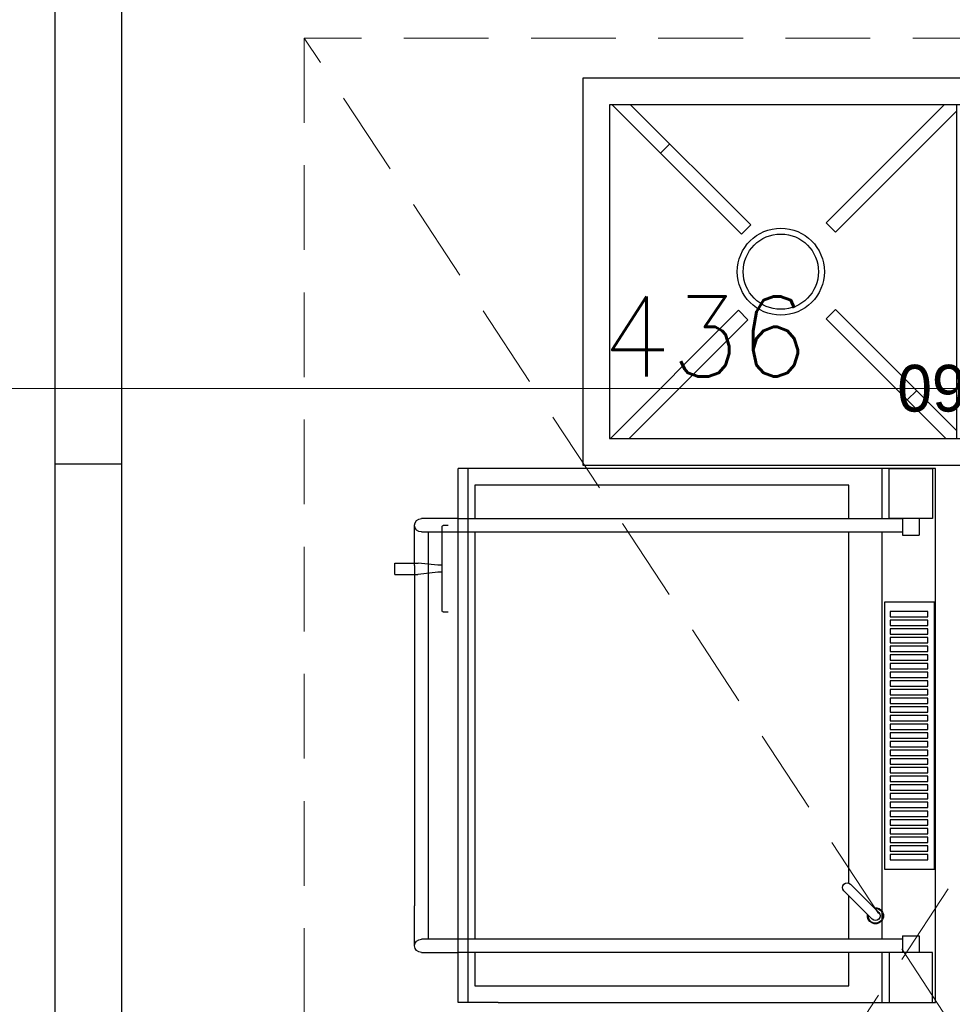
# Model space of a CAD drawing. Header units: millimetres. Extents: x -740 to 33545, y 5178 to 22494.
# Tile 89 of 250: x 9048 to 9187, y 10535 to 10683. Entities that reach past the tile are written whole.
import ezdxf

# ---------------------------------------------------------------- set-up
doc = ezdxf.new("R2010")
doc.units = ezdxf.units.MM
doc.header["$MEASUREMENT"] = 0
doc.linetypes.add('DASHED', pattern=[19.05, 12.7, -6.35])
doc.layers.get('Defpoints').update_dxf_attribs({"color": 252})
doc.layers.add('A_wyposaĹĽenie', color=252, linetype='Continuous', lineweight=9)
doc.layers.add('wymiarowanie', color=252, linetype='Continuous', lineweight=9)
for name, color, linetype in [('PQ_200_2D', 252, 'Continuous'), ('PQ_204_2D', 252, 'Continuous'), ('TECHNOLOGIA KUCHNI', 252, 'Continuous'), ('Wymiary mebli mm', 252, 'Continuous')]:
    doc.layers.add(name, color=color, linetype=linetype)
doc.styles.add('styl2', font='simplex.shx')
doc.dimstyles.new('Skala 1-50', dxfattribs={"dimtxt": 12, "dimasz": 5, "dimexe": 1, "dimexo": 1, "dimgap": 1.5, "dimtad": 1, "dimdec": 1, "dimrnd": 0.5, "dimtxsty": 'styl2', "dimblk": 'ARCHTICK', "dimcen": 5, "dimadec": 0, "dimazin": 0, "dimtfac": 1, "dimtdec": 1, "dimtmove": 1, "dimatfit": 3, "dimldrblk": 'ARCHTICK', "dimfxl": 0, "dimlwd": -1, "dimlwe": -1, "dimarcsym": 0})

# ---------------------------------------------------------------- blocks, each defined once
blk = doc.blocks.new('A$C1A603044')
at = {"layer": 'TECHNOLOGIA KUCHNI', "color": 8}
for p, q in [((116, 58), (0, 58)), ((0, 58), (0, 0)), ((116, 0), (116, 58)), ((112, 54), (4, 54)), ((4, 54), (4, 4)), ((5.62, 54), (23.55, 36.07)), ((35.26, 36.19), (53.07, 54)), ((55.87, 54), (36.66, 34.79)), ((56, 54), (56, 4)), ((60, 54), (60, 4)), ((61.62, 54), (79.55, 36.07)), ((91.26, 36.19), (109.07, 54)), ((111.87, 54), (92.66, 34.79)), ((112, 4), (112, 54)), ((22.15, 34.67), (4, 52.83)), ((78.15, 34.67), (60, 52.83)), ((10, 46.82), (11.4, 48.22)), ((47.41, 48.34), (48.81, 46.94)), ((66, 46.82), (67.4, 48.22)), ((23.55, 36.07), (22.15, 34.67)), ((36.66, 34.79), (35.26, 36.19)), ((79.55, 36.07), (78.15, 34.67)), ((92.66, 34.79), (91.26, 36.19)), ((4, 4.93), (22.13, 23.06)), ((22.13, 23.06), (23.53, 21.66)), ((34.83, 22), (36.22, 23.4)), ((36.22, 23.4), (55.62, 4)), ((60, 4.93), (78.13, 23.06)), ((78.13, 23.06), (79.53, 21.66)), ((90.83, 22), (92.22, 23.4)), ((92.22, 23.4), (111.62, 4)), ((23.53, 21.66), (5.87, 4)), ((52.83, 4), (34.83, 22)), ((79.53, 21.66), (61.87, 4)), ((108.83, 4), (90.83, 22)), ((11.38, 9.51), (9.98, 10.91)), ((48.37, 11.25), (46.97, 9.85)), ((104.37, 11.25), (102.97, 9.85)), ((4, 4), (112, 4)), ((0, 0), (116, 0))]:
    blk.add_line(p, q, dxfattribs=at)
for centre, radius in [((29.47, 29), 6.52), ((86.34, 29), 6.52), ((29.47, 29), 5.64), ((86.34, 29), 5.64)]:
    blk.add_circle(centre, radius, dxfattribs=at)
at = {"layer": 'Wymiary mebli mm', "color": 8}
blk.add_text('1160', height=7, dxfattribs=at).set_placement((48.08, 42.95))
blk = doc.blocks.new('dsfsfsfsfsf')
at = {"layer": 'PQ_200_2D', "color": 1}
for p, q in [((7067.09, 308.13), (7147.09, 308.13)), ((7067.09, 242.63), (7067.09, 308.13)), ((7147.09, 308.13), (7147.09, 242.63)), ((7067.09, 242.63), (7067.09, 236.63)), ((7147.09, 242.63), (7147.09, 236.63)), ((7067.09, 236.63), (7147.09, 236.63)), ((7074.59, 231.13), (7074.59, 236.63)), ((7076.59, 236.63), (7076.59, 231.13)), ((7137.59, 231.13), (7137.59, 236.63)), ((7139.59, 236.63), (7139.59, 231.13)), ((7131.56, 233.59), (7131.23, 230.63)), ((7131.56, 234.25), (7131.56, 233.59)), ((7132.61, 234.25), (7132.61, 233.59)), ((7132.61, 233.59), (7132.94, 230.63)), ((7081.59, 232.13), (7076.59, 232.13)), ((7132.59, 232.13), (7081.59, 232.13)), ((7137.59, 232.13), (7132.59, 232.13)), ((7075.59, 230.13), (7081.59, 230.13)), ((7132.59, 230.13), (7081.59, 230.13)), ((7131.23, 227.17), (7131.23, 230.6)), ((7132.59, 230.13), (7138.59, 230.13)), ((7132.94, 227.17), (7132.94, 230.6)), ((7131.23, 227.17), (7132.09, 227.17)), ((7132.09, 227.17), (7132.94, 227.17))]:
    blk.add_line(p, q, dxfattribs=at)
blk.add_lwpolyline([(7125.59, 235.13), (7125.59, 234.45, 0.414214), (7125.78, 234.25), (7138.39, 234.25, 0.414214), (7138.59, 234.45), (7138.59, 235.13)], format="xyb", dxfattribs=at)
for centre, radius, start, end in [((7075.59, 231.13), 1, 180, 0), ((7131.56, 230.6), 0.329, 173.9347, 180), ((7132.61, 230.6), 0.329, 0, 6.0653), ((7138.59, 231.13), 1, 180, 0)]:
    blk.add_arc(centre, radius, start, end, dxfattribs=at)
at = {"layer": 'PQ_204_2D', "color": 1}
for p, q in [((7074.59, 305.68), (7074.59, 303.18)), ((7077.09, 305.68), (7074.59, 305.68)), ((7077.09, 303.18), (7077.09, 305.68)), ((7137.09, 303.18), (7137.09, 305.68)), ((7139.59, 305.68), (7137.09, 305.68)), ((7139.59, 305.68), (7139.59, 303.18)), ((7077.09, 303.18), (7074.59, 303.18)), ((7074.59, 303.18), (7074.59, 236.63)), ((7076.59, 303.18), (7076.59, 236.63)), ((7139.59, 303.18), (7137.09, 303.18)), ((7137.59, 236.63), (7137.59, 303.18)), ((7139.59, 236.63), (7139.59, 303.18)), ((7067.09, 300.13), (7074.59, 300.13)), ((7076.59, 300.13), (7137.59, 300.13)), ((7080.58, 299.63), (7084.82, 295.38)), ((7139.59, 300.13), (7147.09, 300.13)), ((7083.83, 294.39), (7079.59, 298.64)), ((7067.09, 238.13), (7147.09, 238.13))]:
    blk.add_line(p, q, dxfattribs=at)
for points in [[(7074.59, 301.18), (7067.09, 301.18), (7067.09, 307.68), (7074.59, 307.68)], [(7087.09, 307.98), (7127.09, 307.98), (7127.09, 300.48), (7087.09, 300.48)], [(7088.49, 306.97), (7089.29, 306.97), (7089.29, 301.35), (7088.49, 301.35)], [(7089.79, 306.97), (7090.59, 306.97), (7090.59, 301.35), (7089.79, 301.35)], [(7091.09, 306.97), (7091.89, 306.97), (7091.89, 301.35), (7091.09, 301.35)], [(7092.39, 306.97), (7093.19, 306.97), (7093.19, 301.35), (7092.39, 301.35)], [(7093.69, 306.97), (7094.49, 306.97), (7094.49, 301.35), (7093.69, 301.35)], [(7094.99, 306.97), (7095.79, 306.97), (7095.79, 301.35), (7094.99, 301.35)], [(7096.29, 306.97), (7097.09, 306.97), (7097.09, 301.35), (7096.29, 301.35)], [(7097.59, 306.97), (7098.39, 306.97), (7098.39, 301.35), (7097.59, 301.35)], [(7098.89, 306.97), (7099.69, 306.97), (7099.69, 301.35), (7098.89, 301.35)], [(7100.19, 306.97), (7100.99, 306.97), (7100.99, 301.35), (7100.19, 301.35)], [(7101.49, 306.97), (7102.29, 306.97), (7102.29, 301.35), (7101.49, 301.35)], [(7102.79, 306.97), (7103.59, 306.97), (7103.59, 301.35), (7102.79, 301.35)], [(7104.09, 306.97), (7104.89, 306.97), (7104.89, 301.35), (7104.09, 301.35)], [(7105.39, 306.97), (7106.19, 306.97), (7106.19, 301.35), (7105.39, 301.35)], [(7106.69, 306.97), (7107.49, 306.97), (7107.49, 301.35), (7106.69, 301.35)], [(7107.99, 306.97), (7108.79, 306.97), (7108.79, 301.35), (7107.99, 301.35)], [(7109.29, 306.97), (7110.09, 306.97), (7110.09, 301.35), (7109.29, 301.35)], [(7110.59, 306.97), (7111.39, 306.97), (7111.39, 301.35), (7110.59, 301.35)], [(7111.89, 306.97), (7112.69, 306.97), (7112.69, 301.35), (7111.89, 301.35)], [(7113.19, 306.97), (7113.99, 306.97), (7113.99, 301.35), (7113.19, 301.35)], [(7114.49, 306.97), (7115.29, 306.97), (7115.29, 301.35), (7114.49, 301.35)], [(7115.79, 306.97), (7116.59, 306.97), (7116.59, 301.35), (7115.79, 301.35)], [(7117.09, 306.97), (7117.89, 306.97), (7117.89, 301.35), (7117.09, 301.35)], [(7118.39, 306.97), (7119.19, 306.97), (7119.19, 301.35), (7118.39, 301.35)], [(7119.69, 306.97), (7120.49, 306.97), (7120.49, 301.35), (7119.69, 301.35)], [(7120.99, 306.97), (7121.79, 306.97), (7121.79, 301.35), (7120.99, 301.35)], [(7122.29, 306.97), (7123.09, 306.97), (7123.09, 301.35), (7122.29, 301.35)], [(7123.59, 306.97), (7124.39, 306.97), (7124.39, 301.35), (7123.59, 301.35)], [(7124.89, 306.97), (7125.69, 306.97), (7125.69, 301.35), (7124.89, 301.35)], [(7139.59, 301.18), (7147.09, 301.18), (7147.09, 307.68), (7139.59, 307.68)]]:
    blk.add_lwpolyline(points, close=True, dxfattribs=at)
for points in [[(7074.59, 239.13), (7069.59, 239.13), (7069.59, 295.13), (7074.59, 295.13)], [(7076.59, 295.13), (7083.09, 295.13)], [(7084.98, 295.13), (7137.59, 295.13)], [(7139.59, 295.13), (7144.59, 295.13), (7144.59, 239.13), (7139.59, 239.13)], [(7137.59, 239.13), (7076.59, 239.13)]]:
    blk.add_lwpolyline(points, dxfattribs=at)
for centre, radius, start, end in [((7080.09, 299.13), 1.2, 135, 279.3147), ((7080.09, 299.13), 1.1, 19.1581, 275.4788), ((7080.09, 299.13), 1.2, 350.6853, 135), ((7080.09, 299.13), 0.7, 45, 225), ((7080.09, 299.13), 1.1, 354.5212, 19.1581), ((7084.33, 294.89), 0.7, 225, 45)]:
    blk.add_arc(centre, radius, start, end, dxfattribs=at)
blk = doc.blocks.new('_ArchTick')
at = {"color": 0, "linetype": 'ByBlock', "const_width": 0.15}
blk.add_lwpolyline([(-0.5, -0.5), (0.5, 0.5)], dxfattribs=at)
blk = doc.blocks.new('*D2565')
at = {"layer": 'Defpoints', "color": 0}
for p in [(9368.21, 10627.51), (8932.19, 10598.99), (9368.21, 10598.99)]:
    blk.add_point(p, dxfattribs=at)
at = {"layer": 'wymiarowanie', "color": 0}
for p, q in [((8932.19, 10622.51), (8932.19, 10628.51)), ((9368.21, 10622.51), (9368.21, 10628.51)), ((8932.19, 10627.51), (9368.21, 10627.51))]:
    blk.add_line(p, q, dxfattribs=at)
at = {"layer": 'wymiarowanie', "color": 0, "xscale": 5, "yscale": 5, "zscale": 5, "rotation": 180}
blk.add_blockref('_ArchTick', (8932.19, 10627.51), dxfattribs=at)
at = {"layer": 'wymiarowanie', "color": 0, "xscale": 5, "yscale": 5, "zscale": 5}
blk.add_blockref('_ArchTick', (9368.21, 10627.51), dxfattribs=at)
at = {"layer": 'wymiarowanie', "color": 0, "insert": (9150.2, 10635.31), "char_height": 12, "attachment_point": 5, "style": 'styl2'}
blk.add_mtext('436', dxfattribs=at)

msp = doc.modelspace()

# ---------------------------------------------------------------- linework, layer by layer
at = {"linetype": 'ByBlock', "ltscale": 0.03}
for p, q in [((9052.9, 10416.22), (9052.9, 10716.22)), ((9062.9, 10416.22), (9062.9, 10716.22)), ((9052.9, 10616.22), (9062.9, 10616.22))]:
    msp.add_line(p, q, dxfattribs=at)
at = {"layer": 'A_wyposaĹĽenie', "linetype": 'DASHED'}
for p, q in [((9270.19, 10405.52), (9090.19, 10680.02)), ((9270.21, 10680.02), (9090.19, 10405.52))]:
    msp.add_line(p, q, dxfattribs=at)
msp.add_lwpolyline([(9090.19, 10405.52), (9270.19, 10405.52), (9270.21, 10680.02), (9090.19, 10680.02)], close=True, dxfattribs=at)

# ---------------------------------------------------------------- block references
at = {"layer": 'A_wyposaĹĽenie', "rotation": 180}
msp.add_blockref('A$C1A603044', (9247.9, 10674.02), dxfattribs=at)
msp.add_blockref('A$C1A603044', (9247.9, 10674.02), dxfattribs=at)
at = {"layer": 'A_wyposaĹĽenie', "xscale": -1, "rotation": 270}
msp.add_blockref('dsfsfsfsfsf', (8876.6, 3468.44), dxfattribs=at)
msp.add_blockref('dsfsfsfsfsf', (8876.6, 3468.44), dxfattribs=at)

# ---------------------------------------------------------------- texts
at = {"layer": 'wymiarowanie', "insert": (5416.61, 10685.24), "char_height": 12, "width": 621.5287, "attachment_point": 1}
msp.add_mtext('\\pi202.60874;{\\fCentury Gothic|b0|i0|c238|p34;Pokrycie dachowe projektowana blachodachówka}\\P\\pi470.78474;{\\fCentury Gothic|b0|i0|c238|p34;w kolorze RAL 7016}', dxfattribs=at)

# ---------------------------------------------------------------- dimensions: what is measured, and where the dimension line sits
at = {"layer": 'wymiarowanie'}
dim = msp.add_linear_dim(base=(9368.21, 10627.51), p1=(8932.19, 10598.99), p2=(9368.21, 10598.99), dimstyle='Skala 1-50', dxfattribs=at)
dim.commit()
dim.dimension.update_dxf_attribs({"geometry": '*D2565', "text_midpoint": (9150.2, 10635.31)})

doc.saveas('drawing.dxf')
